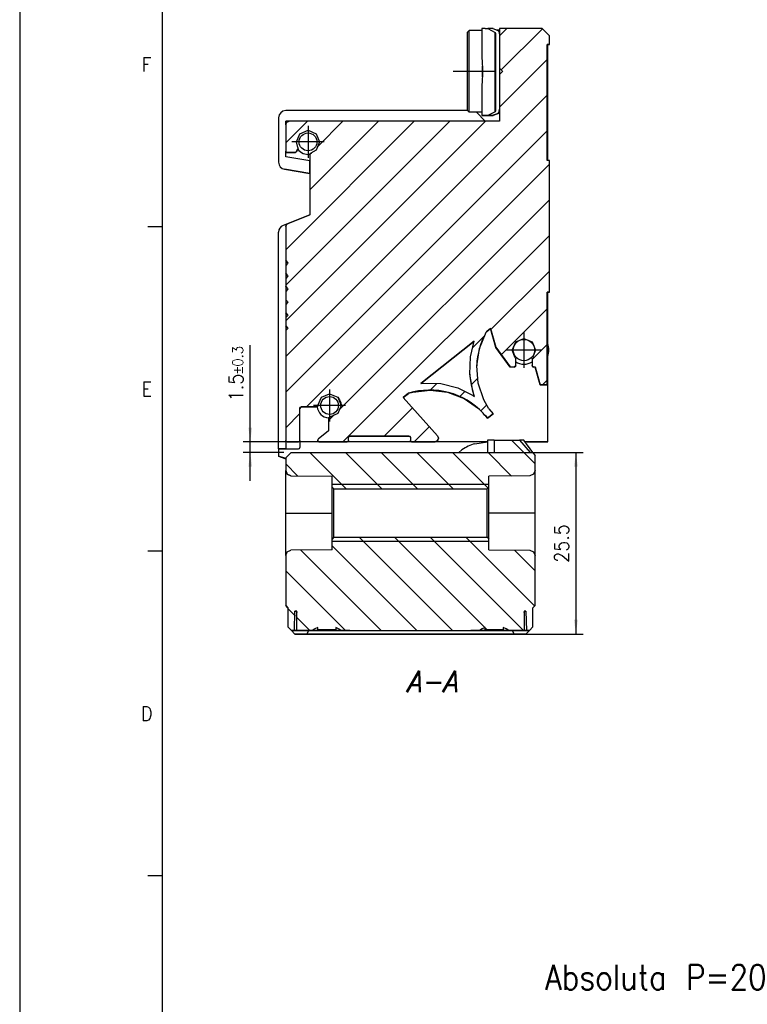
# Model space of a CAD drawing. Header units: millimetres. Extents: x -285 to 1970, y -280 to 203.
# Tile 2 of 33: x -285 to -183, y -93 to 45. Entities that reach past the tile are written whole.
import ezdxf

# ---------------------------------------------------------------- set-up
doc = ezdxf.new("R2010")
doc.units = ezdxf.units.MM
doc.linetypes.add('DOT_CENTER', pattern=[14, 12, -1, 0, -1])
doc.layers.add('1', color=7, linetype='Continuous')
doc.styles.add('CONVERTER_11', font='txt.shx', dxfattribs={"width": 0.9})
doc.styles.add('CONVERTER_14', font='txt.shx', dxfattribs={"width": 0.9, "oblique": 15})
doc.dimstyles.new('ME10_DIM_32', dxfattribs={"dimtxt": 2, "dimasz": 2, "dimexe": 1, "dimexo": 1, "dimgap": 1, "dimtad": 1, "dimdec": 1, "dimdsep": 46, "dimtxsty": 'CONVERTER_11', "dimsah": 1, "dimcen": 0.09, "dimclrd": 2, "dimclre": 2, "dimclrt": 2, "dimadec": 0, "dimazin": 0, "dimtfac": 1, "dimtdec": 4, "dimtix": 1, "dimtmove": 0, "dimatfit": 3, "dimfxl": 1, "dimtolj": 1, "dimtzin": 0, "dimarcsym": 0})
doc.dimstyles.new('ME10_DIM_33', dxfattribs={"dimtxt": 2, "dimasz": 2, "dimexe": 1, "dimexo": 1, "dimgap": 1, "dimtad": 1, "dimdsep": 46, "dimtxsty": 'CONVERTER_11', "dimsah": 1, "dimcen": 0.09, "dimclrd": 2, "dimclre": 2, "dimclrt": 2, "dimadec": 0, "dimazin": 0, "dimtol": 1, "dimtp": 0.3, "dimtm": 0.3, "dimtfac": 0.75, "dimtdec": 1, "dimtix": 1, "dimtmove": 0, "dimatfit": 3, "dimfxl": 1, "dimtolj": 1, "dimtzin": 0, "dimarcsym": 0})
pattern_1 = [(-45, (0, 0), (2.5, 2.5), [])]

# ---------------------------------------------------------------- blocks, each defined once
blk = doc.blocks.new('Marco_a2', base_point=(304.21, -212.02))
at = {"layer": '1', "color": 7, "linetype": 'Continuous'}
blk.add_line((-264.79, 197.98), (-264.79, -212.02), dxfattribs=at)
at = {"layer": '1', "color": 2, "linetype": 'Continuous'}
for p, q in [((-284.79, 79.98), (-284.79, -217.02)), ((-264.79, 15.76), (-266.79, 15.76)), ((-264.79, -29.8), (-266.79, -29.8)), ((-264.79, -75.35), (-266.79, -75.35))]:
    blk.add_line(p, q, dxfattribs=at)
at = {"layer": '1', "color": 2, "char_height": 2, "attachment_point": 4, "line_spacing_factor": 1.20048, "style": 'CONVERTER_11'}
for s, insert in [('F', (-267.69, 38.54)), ('E', (-267.69, -7.02)), ('D', (-267.78, -52.58))]:
    blk.add_mtext(s, dxfattribs=dict(at, insert=insert))
blk = doc.blocks.new('Top', base_point=(304.21, -212.02))
blk.add_blockref('Marco_a2', (304.21, -212.02))
blk = doc.blocks.new('CABEZA__28', base_point=(-247.46, -41.42))
at = {"linetype": 'Continuous'}
h = blk.add_hatch(dxfattribs=at)
h.set_pattern_fill('_USER', color=3, scale=3.535534, angle=-45, pattern_type=0)
h.set_pattern_definition(pattern_1)
h.paths.add_polyline_path([(-218.2, -14.21), (-214.66, -14.21), (-213.15, -15.92), (-212.8, -15.92), (-212.46, -16.38), (-212.46, -18.44), (-212.68, -18.98), (-213.2, -19.19), (-218.96, -19.27), (-218.96, -20.77), (-219.21, -21.02), (-240.71, -21.02), (-240.96, -20.77), (-240.96, -19.27), (-246.72, -19.19), (-247.24, -18.98), (-247.46, -18.44), (-247.46, -16.67), (-246.71, -15.92), (-218.2, -15.92)])
h = blk.add_hatch(dxfattribs=at)
h.set_pattern_fill('_USER', color=3, scale=3.535534, angle=-45, pattern_type=0)
h.set_pattern_definition(pattern_1)
h.paths.add_polyline_path([(-218.96, -28.07), (-218.96, -29.57), (-213.2, -29.65), (-212.68, -29.87), (-212.46, -30.4), (-212.46, -37.42), (-212.76, -37.72), (-212.76, -40.42), (-213.26, -40.92), (-213.69, -40.92), (-213.76, -38.22), (-214.01, -38.22), (-214.01, -40.92), (-216.13, -40.92), (-216.54, -40.68), (-216.95, -40.47), (-216.95, -40.82), (-219.46, -40.82), (-219.46, -40.47), (-219.88, -40.68), (-220.28, -40.92), (-239.63, -40.92), (-240.04, -40.68), (-240.45, -40.47), (-240.45, -40.82), (-242.96, -40.82), (-242.96, -40.47), (-243.38, -40.68), (-243.78, -40.92), (-245.91, -40.92), (-245.91, -38.22), (-246.16, -38.22), (-246.23, -40.92), (-246.66, -40.92), (-247.16, -40.42), (-247.16, -37.72), (-247.46, -37.42), (-247.46, -30.4), (-247.24, -29.87), (-246.72, -29.65), (-240.96, -29.57), (-240.96, -28.07), (-240.71, -27.82), (-219.21, -27.82)])
at = {"color": 7, "linetype": 'Continuous'}
for p, q in [((-219.13, -14.21), (-219.13, -15.92)), ((-218.2, -14.21), (-214.66, -14.21)), ((-218.2, -14.21), (-218.2, -15.92)), ((-214.04, -14.21), (-214.66, -14.21)), ((-214.66, -14.21), (-213.15, -15.92)), ((-212.8, -15.92), (-214.04, -14.21)), ((-246.71, -15.92), (-247.46, -16.67)), ((-246.71, -15.92), (-218.2, -15.92)), ((-213.15, -15.92), (-212.8, -15.92)), ((-212.8, -15.92), (-212.46, -16.38)), ((-212.46, -18.44), (-212.46, -16.38)), ((-247.46, -16.67), (-247.46, -18.44)), ((-247.46, -24.42), (-247.46, -18.44)), ((-247.46, -18.44), (-247.24, -18.98)), ((-247.24, -18.98), (-247.46, -18.44)), ((-247.24, -18.98), (-246.72, -19.19)), ((-246.72, -19.19), (-247.24, -18.98)), ((-246.72, -19.19), (-240.96, -19.27)), ((-246.72, -19.19), (-240.96, -19.27)), ((-240.96, -20.77), (-240.96, -19.27)), ((-213.2, -19.19), (-218.96, -19.27)), ((-213.2, -19.19), (-218.96, -19.27)), ((-218.96, -20.77), (-218.96, -19.27)), ((-212.68, -18.98), (-213.2, -19.19)), ((-212.68, -18.98), (-213.2, -19.19)), ((-212.46, -18.44), (-212.68, -18.98)), ((-212.46, -18.44), (-212.68, -18.98)), ((-212.46, -24.42), (-212.46, -18.44)), ((-240.96, -28.07), (-240.96, -20.77)), ((-240.71, -21.02), (-240.96, -20.77)), ((-240.71, -27.82), (-240.71, -21.02)), ((-240.71, -21.02), (-219.21, -21.02)), ((-219.21, -21.02), (-218.96, -20.77)), ((-219.21, -27.82), (-219.21, -21.02)), ((-218.96, -28.07), (-218.96, -20.77)), ((-247.46, -24.42), (-246.72, -24.42)), ((-247.46, -30.4), (-247.46, -24.42)), ((-246.72, -24.42), (-240.96, -24.42)), ((-213.2, -24.42), (-218.96, -24.42)), ((-212.46, -24.42), (-213.2, -24.42)), ((-212.46, -30.4), (-212.46, -24.42)), ((-240.71, -27.82), (-240.96, -28.07)), ((-240.96, -29.57), (-240.96, -28.07)), ((-240.71, -27.82), (-219.21, -27.82)), ((-219.21, -27.82), (-218.96, -28.07)), ((-218.96, -29.57), (-218.96, -28.07)), ((-247.46, -30.4), (-247.24, -29.87)), ((-247.46, -30.4), (-247.46, -37.42)), ((-247.24, -29.87), (-246.72, -29.65)), ((-240.96, -29.57), (-246.72, -29.65)), ((-218.96, -29.57), (-213.2, -29.65)), ((-213.2, -29.65), (-212.68, -29.87)), ((-212.68, -29.87), (-212.46, -30.4)), ((-212.46, -37.42), (-212.46, -30.4)), ((-247.46, -37.42), (-247.16, -37.72)), ((-247.46, -37.42), (-247.16, -37.72)), ((-247.16, -37.72), (-247.46, -37.42)), ((-247.16, -37.72), (-247.46, -37.42)), ((-247.16, -37.72), (-247.16, -40.42)), ((-246.23, -40.92), (-246.16, -38.22)), ((-246.23, -40.92), (-246.16, -38.22)), ((-246.16, -38.22), (-246.16, -38.22)), ((-245.97, -38.22), (-246.16, -38.22)), ((-246.16, -38.22), (-245.91, -38.22)), ((-245.95, -38.57), (-245.99, -38.92)), ((-245.91, -38.22), (-245.97, -38.22)), ((-245.91, -38.27), (-245.95, -38.57)), ((-245.91, -40.92), (-245.91, -38.22)), ((-214.01, -38.22), (-214.01, -40.92)), ((-214.01, -38.22), (-213.76, -38.22)), ((-213.94, -38.22), (-214.01, -38.22)), ((-213.97, -38.57), (-214.01, -38.27)), ((-213.93, -38.92), (-213.97, -38.57)), ((-213.76, -38.22), (-213.94, -38.22)), ((-213.76, -38.22), (-213.69, -40.92)), ((-213.76, -38.22), (-213.76, -38.22)), ((-213.76, -38.22), (-213.69, -40.92)), ((-212.46, -37.42), (-212.76, -37.72)), ((-212.76, -37.72), (-212.46, -37.42)), ((-212.76, -37.72), (-212.46, -37.42)), ((-212.46, -37.42), (-212.76, -37.72)), ((-212.76, -40.42), (-212.76, -37.72)), ((-245.99, -38.92), (-245.91, -38.92)), ((-245.91, -38.92), (-245.99, -38.92)), ((-214.01, -38.92), (-213.93, -38.92)), ((-246.66, -40.92), (-247.16, -40.42)), ((-247.16, -40.42), (-246.66, -40.92)), ((-247.16, -40.42), (-247.16, -40.42)), ((-246.66, -40.92), (-246.23, -40.92)), ((-244.22, -40.92), (-246.66, -40.92)), ((-246.66, -40.92), (-246.66, -40.92)), ((-246.66, -40.92), (-246.16, -41.42)), ((-246.66, -40.92), (-246.16, -41.42)), ((-246.23, -40.92), (-246.23, -40.92)), ((-246.23, -40.92), (-243.38, -40.92)), ((-246.16, -41.42), (-244.51, -41.42)), ((-213.76, -41.42), (-246.16, -41.42)), ((-245.91, -40.92), (-245.91, -40.92)), ((-245.91, -40.92), (-243.78, -40.92)), ((-244.51, -41.42), (-244.22, -40.92)), ((-243.38, -40.68), (-243.78, -40.92)), ((-242.96, -40.47), (-243.38, -40.68)), ((-242.96, -40.82), (-242.96, -40.47)), ((-240.45, -40.82), (-242.96, -40.82)), ((-241.71, -40.92), (-239.63, -40.92)), ((-240.45, -40.47), (-240.45, -40.82)), ((-240.04, -40.68), (-240.45, -40.47)), ((-239.63, -40.92), (-240.04, -40.68)), ((-239.63, -40.92), (-220.28, -40.92)), ((-219.88, -40.68), (-220.28, -40.92)), ((-219.46, -40.47), (-219.88, -40.68)), ((-219.46, -40.82), (-219.46, -40.47)), ((-216.95, -40.82), (-219.46, -40.82)), ((-218.21, -40.92), (-216.13, -40.92)), ((-216.54, -40.68), (-216.95, -40.47)), ((-216.95, -40.47), (-216.95, -40.82)), ((-216.13, -40.92), (-216.54, -40.68)), ((-216.53, -40.92), (-213.69, -40.92)), ((-216.13, -40.92), (-214.01, -40.92)), ((-215.69, -40.92), (-215.41, -41.42)), ((-213.26, -40.92), (-215.69, -40.92)), ((-215.41, -41.42), (-213.76, -41.42)), ((-214.01, -40.92), (-214.01, -40.92)), ((-213.76, -41.42), (-213.26, -40.92)), ((-213.76, -41.42), (-213.26, -40.92)), ((-213.69, -40.92), (-213.69, -40.92)), ((-213.69, -40.92), (-213.26, -40.92)), ((-212.76, -40.42), (-213.26, -40.92)), ((-213.26, -40.92), (-212.76, -40.42)), ((-213.26, -40.92), (-213.26, -40.92)), ((-212.76, -40.42), (-212.76, -40.42))]:
    blk.add_line(p, q, dxfattribs=at)
for points, knots in [([(-218.2, -14.21), (-218.38, -14.21), (-218.69, -14.21), (-219, -14.21), (-219.13, -14.21)], [0, 0, 0, 0, 0.5416641, 0.9298081, 0.9298081, 0.9298081, 0.9298081]), ([(-245.91, -40.92), (-245.86, -40.92), (-245.76, -40.92), (-245.52, -40.92), (-245.15, -40.92), (-244.63, -40.92), (-244, -40.92), (-243.53, -40.92), (-243.29, -40.92)], [0, 0, 0, 0, 0.133957, 0.319313, 0.708311, 1.23432, 1.879507, 2.622001, 2.622001, 2.622001, 2.622001]), ([(-239.86, -41.42), (-239.89, -41.42), (-240, -41.42), (-240.26, -41.42), (-240.66, -41.42), (-241.19, -41.42), (-241.8, -41.42), (-242.46, -41.42), (-243.11, -41.42), (-243.73, -41.42), (-244.24, -41.42), (-244.68, -41.42), (-244.87, -41.42), (-245.11, -41.42), (-244.87, -41.42), (-244.68, -41.42), (-244.24, -41.42), (-243.73, -41.42), (-243.11, -41.42), (-242.46, -41.42), (-241.8, -41.42), (-241.19, -41.42), (-240.66, -41.42), (-240.26, -41.42), (-240, -41.42), (-239.89, -41.42), (-239.86, -41.42)], [0, 0, 0, 0, 0.088594, 0.348334, 0.761523, 1.3, 1.927071, 2.6, 3.272929, 3.9, 4.438477, 4.851666, 5.111406, 5.2, 5.288594, 5.548334, 5.961523, 6.5, 7.127071, 7.8, 8.472929, 9.1, 9.638477, 10.051666, 10.311407, 10.4, 10.4, 10.4, 10.4]), ([(-244.96, -40.92), (-244.92, -40.92), (-244.78, -40.92), (-244.46, -40.92), (-243.95, -40.92), (-243.3, -40.92), (-242.53, -40.92), (-241.71, -40.92), (-240.89, -40.92), (-240.12, -40.92), (-239.48, -40.92), (-238.93, -40.92), (-238.69, -40.92), (-238.4, -40.92), (-238.69, -40.92), (-238.93, -40.92), (-239.48, -40.92), (-240.12, -40.92), (-240.89, -40.92), (-241.71, -40.92), (-242.53, -40.92), (-243.3, -40.92), (-243.95, -40.92), (-244.46, -40.92), (-244.78, -40.92), (-244.92, -40.92), (-244.96, -40.92)], [0, 0, 0, 0, 0.110742, 0.435417, 0.951904, 1.625, 2.408838, 3.25, 4.091162, 4.875, 5.548096, 6.064583, 6.389258, 6.5, 6.610742, 6.935417, 7.451904, 8.125, 8.908838, 9.75, 10.591162, 11.375, 12.048096, 12.564583, 12.889258, 13, 13, 13, 13]), ([(-244.51, -41.42), (-242.96, -41.42), (-239.79, -41.42), (-234.94, -41.42), (-229.96, -41.42), (-224.97, -41.42), (-220.12, -41.42), (-216.95, -41.42), (-215.41, -41.42)], [0, 0, 0, 0, 4.624775, 9.518238, 14.54789, 19.577542, 24.471006, 29.09578, 29.09578, 29.09578, 29.09578]), ([(-243.78, -40.92), (-243.63, -40.92), (-243.3, -40.92), (-242.8, -40.92), (-242.26, -40.92), (-241.89, -40.92), (-241.71, -40.92)], [0, 0, 0, 0, 0.461686, 0.971482, 1.514173, 2.07356, 2.07356, 2.07356, 2.07356]), ([(-243.29, -40.92), (-241.87, -40.92), (-238.95, -40.92), (-234.51, -40.92), (-229.96, -40.92), (-225.41, -40.92), (-220.96, -40.92), (-218.05, -40.92), (-216.63, -40.92)], [0, 0, 0, 0, 4.261438, 8.739822, 13.327993, 17.916165, 22.394549, 26.655987, 26.655987, 26.655987, 26.655987]), ([(-242.96, -40.82), (-242.76, -40.82), (-242.34, -40.82), (-241.71, -40.82), (-241.07, -40.82), (-240.66, -40.82), (-240.45, -40.82)], [0, 0, 0, 0, 0.610559, 1.25586, 1.901161, 2.51172, 2.51172, 2.51172, 2.51172]), ([(-221.46, -40.92), (-221.42, -40.92), (-221.28, -40.92), (-220.96, -40.92), (-220.45, -40.92), (-219.8, -40.92), (-219.03, -40.92), (-218.21, -40.92), (-217.39, -40.92), (-216.62, -40.92), (-215.98, -40.92), (-215.43, -40.92), (-215.19, -40.92), (-214.9, -40.92), (-215.19, -40.92), (-215.43, -40.92), (-215.98, -40.92), (-216.62, -40.92), (-217.39, -40.92), (-218.21, -40.92), (-219.03, -40.92), (-219.8, -40.92), (-220.45, -40.92), (-220.96, -40.92), (-221.28, -40.92), (-221.42, -40.92), (-221.46, -40.92)], [0, 0, 0, 0, 0.110742, 0.435417, 0.951904, 1.625, 2.408838, 3.25, 4.091162, 4.875, 5.548096, 6.064583, 6.389258, 6.5, 6.610742, 6.935417, 7.451904, 8.125, 8.908838, 9.75, 10.591162, 11.375, 12.048096, 12.564583, 12.889258, 13, 13, 13, 13]), ([(-220.28, -40.92), (-220.13, -40.92), (-219.8, -40.92), (-219.3, -40.92), (-218.76, -40.92), (-218.39, -40.92), (-218.21, -40.92)], [0, 0, 0, 0, 0.461686, 0.971482, 1.514173, 2.07356, 2.07356, 2.07356, 2.07356]), ([(-214.86, -41.42), (-214.89, -41.42), (-215, -41.42), (-215.26, -41.42), (-215.66, -41.42), (-216.19, -41.42), (-216.8, -41.42), (-217.46, -41.42), (-218.11, -41.42), (-218.73, -41.42), (-219.24, -41.42), (-219.68, -41.42), (-219.87, -41.42), (-220.11, -41.42), (-219.87, -41.42), (-219.68, -41.42), (-219.24, -41.42), (-218.73, -41.42), (-218.11, -41.42), (-217.46, -41.42), (-216.8, -41.42), (-216.19, -41.42), (-215.66, -41.42), (-215.26, -41.42), (-215, -41.42), (-214.89, -41.42), (-214.86, -41.42)], [0, 0, 0, 0, 0.088594, 0.348334, 0.761523, 1.3, 1.927071, 2.6, 3.272929, 3.9, 4.438477, 4.851666, 5.111406, 5.2, 5.288594, 5.548334, 5.961523, 6.5, 7.127071, 7.8, 8.472929, 9.1, 9.638477, 10.051666, 10.311407, 10.4, 10.4, 10.4, 10.4]), ([(-219.46, -40.82), (-219.26, -40.82), (-218.84, -40.82), (-218.21, -40.82), (-217.57, -40.82), (-217.16, -40.82), (-216.95, -40.82)], [0, 0, 0, 0, 0.610559, 1.25586, 1.901161, 2.51172, 2.51172, 2.51172, 2.51172]), ([(-216.63, -40.92), (-216.38, -40.92), (-215.92, -40.92), (-215.28, -40.92), (-214.76, -40.92), (-214.4, -40.92), (-214.16, -40.92), (-214.05, -40.92), (-214.01, -40.92)], [0, 0, 0, 0, 0.742494, 1.387681, 1.91369, 2.302688, 2.488044, 2.622001, 2.622001, 2.622001, 2.622001])]:
    blk.add_open_spline(points, degree=3, knots=knots, dxfattribs=at)
at = {"layer": '1', "color": 30, "linetype": 'Continuous'}
for p, q in [((-218.96, -20.42), (-240.96, -20.42)), ((-218.96, -28.42), (-240.96, -28.42))]:
    blk.add_line(p, q, dxfattribs=at)
blk = doc.blocks.new('REGLA__29', base_point=(-248.46, -16.81))
at = {"linetype": 'Continuous'}
h = blk.add_hatch(dxfattribs=at)
h.set_pattern_fill('_USER', color=3, scale=3.535534, angle=45, pattern_type=0)
h.set_pattern_definition([(45, (0, 0), (-2.5, 2.5), [])])
h.paths.add_polyline_path([(-247.31, 30.43), (-247.46, 30.08), (-247.46, 26.38), (-247.4, 26.24), (-247.26, 26.18), (-246.17, 26.18), (-246.03, 26.24), (-246, 26.28), (-245.75, 26.7), (-245.73, 26.8), (-245.75, 26.9), (-245.95, 27.68), (-245.48, 28.83), (-244.33, 29.31), (-243.18, 28.83), (-242.7, 27.68), (-243.18, 26.53), (-243.93, 26.11), (-244.02, 26.06), (-244.06, 26), (-244.06, 17.45), (-247.14, 16.22), (-247.31, 16.11), (-247.46, 15.76), (-247.46, 11.03), (-247.19, 10.75), (-247.16, 10.68), (-247.19, 10.61), (-247.46, 10.34), (-247.46, 9.19), (-247.19, 8.92), (-247.16, 8.85), (-247.19, 8.78), (-247.46, 8.51), (-247.46, 7.36), (-247.19, 7.09), (-247.16, 7.02), (-247.19, 6.95), (-247.46, 6.68), (-247.46, 5.53), (-247.19, 5.26), (-247.16, 5.18), (-247.19, 5.11), (-247.46, 4.84), (-247.46, 3.69), (-247.19, 3.42), (-247.16, 3.35), (-247.19, 3.28), (-247.46, 3.01), (-247.46, 1.86), (-247.19, 1.59), (-247.16, 1.52), (-247.19, 1.45), (-247.46, 1.18), (-247.46, -14.22), (-247.4, -14.36), (-247.26, -14.42), (-245.66, -14.42), (-245.52, -14.36), (-245.46, -14.22), (-245.46, -9.72), (-245.4, -9.58), (-245.26, -9.52), (-243.14, -9.52), (-243, -9.46), (-242.94, -9.32), (-242.46, -8.17), (-241.31, -7.7), (-240.16, -8.17), (-239.69, -9.32), (-240.16, -10.47), (-241.29, -10.95), (-241.43, -11.01), (-241.46, -11.04), (-241.46, -12.87), (-242.89, -14.07), (-242.9, -14.08), (-242.96, -14.22), (-242.9, -14.36), (-242.76, -14.42), (-238.86, -14.42), (-238.72, -14.36), (-238.66, -14.22), (-238.66, -13.82), (-238.6, -13.68), (-238.46, -13.62), (-230.16, -13.62), (-230.02, -13.68), (-229.96, -13.82), (-229.96, -14.22), (-229.9, -14.36), (-229.76, -14.42), (-226.54, -14.42), (-226.18, -14.27), (-226.04, -13.92), (-226.17, -13.59), (-231, -8.21), (-230.24, -7.61), (-229.64, -7.45), (-227.19, -7.16), (-224.74, -7.46), (-222.43, -8.34), (-220.41, -9.75), (-219.74, -10.4), (-219.52, -10.72), (-219.48, -10.69), (-219.14, -11.1), (-218.36, -10.48), (-218.95, -9.78), (-219.66, -8.54), (-220.45, -6.21), (-220.66, -3.75), (-220.28, -1.31), (-219.32, 0.97), (-219.26, 1.07), (-218.73, 1.49), (-217.97, -1.16), (-215.96, -3.92), (-215.39, -3.92), (-215.24, -3.86), (-215.19, -3.72), (-215.19, -2.77), (-215.24, -2.63), (-215.66, -1.54), (-215.18, -0.39), (-214.04, 0.08), (-212.89, -0.39), (-212.41, -1.54), (-212.83, -2.63), (-212.89, -2.77), (-212.89, -3.72), (-212.83, -3.86), (-212.69, -3.92), (-212.47, -3.92), (-211.76, -6.42), (-210.76, -6.42), (-210.76, 6.58), (-210.46, 6.58), (-210.46, 25.08), (-210.76, 25.08), (-210.76, 41.33), (-210.46, 41.33), (-210.46, 42.58), (-211.46, 43.58), (-217.46, 43.58), (-217.46, 38.02), (-217.09, 37.65), (-217.06, 37.58), (-217.09, 37.51), (-217.46, 37.14), (-217.46, 30.58), (-246.96, 30.58)])
h.paths.add_polyline_path([(-221.64, -4.93), (-221.55, -2.5), (-221.01, -0.31), (-228.49, -6.23), (-228.12, -6.19), (-225.69, -6.26), (-223.33, -6.85), (-221.16, -7.93), (-220.95, -8.07), (-221.2, -7.32)], flags=16)
at = {"color": 7, "linetype": 'Continuous'}
for p, q in [((-221.71, 43.33), (-221.96, 43.08)), ((-221.96, 35.79), (-221.96, 43.08)), ((-219.96, 43.33), (-221.71, 43.33)), ((-221.71, 35.71), (-221.71, 43.33)), ((-219.96, 43.58), (-219.96, 40.41)), ((-219.46, 43.58), (-219.96, 43.58)), ((-219.46, 43.58), (-219.08, 43.58)), ((-218.46, 43.58), (-219.08, 43.58)), ((-219.08, 43.58), (-218.06, 43.04)), ((-218.36, 43.58), (-218.46, 43.58)), ((-217.66, 43.27), (-218.46, 43.58)), ((-218.36, 43.54), (-218.36, 43.58)), ((-218.03, 42.99), (-218.06, 43.04)), ((-218.06, 31.92), (-218.06, 43.04)), ((-217.96, 42.87), (-218.03, 42.99)), ((-217.96, 41.58), (-217.96, 42.87)), ((-217.46, 43.37), (-217.93, 43.37)), ((-217.66, 43.27), (-217.56, 43.16)), ((-217.56, 43.16), (-217.5, 43.02)), ((-217.5, 43.02), (-217.49, 42.99)), ((-217.49, 42.99), (-217.46, 42.68)), ((-217.46, 43.58), (-217.46, 38.02)), ((-211.46, 43.58), (-217.46, 43.58)), ((-210.46, 42.58), (-211.46, 43.58)), ((-217.96, 33.38), (-217.96, 41.58)), ((-210.46, 41.33), (-210.46, 42.58)), ((-219.96, 40.41), (-219.96, 40.31)), ((-219.96, 40.31), (-219.95, 39.97)), ((-210.76, 41.33), (-210.46, 41.33)), ((-210.76, 41.33), (-210.46, 41.33)), ((-210.66, 41.32), (-210.76, 41.33)), ((-210.46, 41.33), (-210.76, 41.33)), ((-210.76, 25.08), (-210.76, 41.33)), ((-210.46, 41.33), (-210.66, 41.32)), ((-210.66, 25.08), (-210.66, 41.32)), ((-210.46, 41.33), (-210.46, 41.33)), ((-219.95, 39.97), (-219.87, 38.52)), ((-219.87, 38.52), (-219.86, 38.33)), ((-219.86, 38.33), (-219.86, 36.82)), ((-219.86, 36.82), (-219.86, 38.33)), ((-217.46, 38.02), (-217.09, 37.65)), ((-217.46, 38.02), (-217.46, 37.14)), ((-217.46, 38.02), (-217.46, 38.02)), ((-217.09, 37.65), (-217.46, 38.02)), ((-217.46, 37.14), (-217.09, 37.51)), ((-217.09, 37.65), (-217.06, 37.58)), ((-217.06, 37.58), (-217.09, 37.51)), ((-219.87, 36.63), (-219.95, 35.18)), ((-219.86, 36.82), (-219.87, 36.63)), ((-217.46, 37.14), (-217.46, 30.58)), ((-221.96, 32.08), (-221.96, 35.79)), ((-221.71, 31.83), (-221.71, 35.71)), ((-219.95, 35.18), (-219.96, 34.84)), ((-219.96, 34.84), (-219.96, 34.74)), ((-219.96, 34.74), (-219.96, 31.38)), ((-217.96, 32.08), (-217.96, 33.38)), ((-221.96, 32.07), (-247.46, 32.07)), ((-221.71, 31.83), (-221.96, 32.08)), ((-219.96, 31.83), (-221.71, 31.83)), ((-219.46, 30.58), (-220.71, 31.83)), ((-218.06, 31.92), (-219.08, 31.38)), ((-218.06, 31.92), (-218.03, 31.96)), ((-218.03, 31.96), (-217.96, 32.08)), ((-217.56, 31.8), (-217.66, 31.68)), ((-217.66, 31.68), (-217.56, 31.8)), ((-217.5, 31.94), (-217.56, 31.8)), ((-217.56, 31.8), (-217.5, 31.94)), ((-217.49, 31.96), (-217.5, 31.94)), ((-217.5, 31.94), (-217.49, 31.96)), ((-217.46, 32.27), (-217.49, 31.96)), ((-217.49, 31.96), (-217.46, 32.27)), ((-248.46, 31.07), (-248.46, 24.82)), ((-247.46, 30.08), (-247.46, 30.57)), ((-247.46, 30.57), (-246.97, 30.57)), ((-246.97, 30.57), (-247.46, 30.57)), ((-247.46, 30.08), (-247.31, 30.43)), ((-247.31, 30.43), (-246.96, 30.58)), ((-217.46, 30.58), (-246.96, 30.58)), ((-219.96, 31.38), (-219.72, 31.38)), ((-219.46, 31.38), (-219.96, 31.38)), ((-219.72, 31.38), (-219.96, 31.38)), ((-219.96, 31.38), (-219.46, 31.38)), ((-219.08, 31.38), (-219.46, 31.38)), ((-219.08, 31.38), (-219.46, 31.38)), ((-218.46, 31.38), (-219.08, 31.38)), ((-218.46, 31.38), (-219.06, 31.38)), ((-219.06, 31.38), (-218.46, 31.38)), ((-218.46, 31.38), (-217.66, 31.68)), ((-217.66, 31.68), (-218.36, 31.41)), ((-218.36, 31.38), (-218.36, 31.41)), ((-247.46, 30.08), (-247.46, 26.38)), ((-245.48, 28.83), (-244.33, 29.31)), ((-244.33, 29.31), (-243.18, 28.83)), ((-245.95, 27.68), (-245.48, 28.83)), ((-245.75, 26.9), (-245.95, 27.68)), ((-243.18, 28.83), (-242.7, 27.68)), ((-242.7, 27.68), (-243.18, 26.53)), ((-247.4, 26.24), (-247.46, 26.38)), ((-247.46, 25.59), (-247.46, 26.37)), ((-246, 26.28), (-246.03, 26.24)), ((-246, 26.28), (-245.75, 26.7)), ((-245.77, 26.67), (-246, 26.27)), ((-245.75, 26.7), (-245.77, 26.67)), ((-245.75, 26.9), (-245.73, 26.8)), ((-245.73, 26.8), (-245.75, 26.7)), ((-245.74, 26.74), (-245.75, 26.7)), ((-245.73, 26.79), (-245.74, 26.74)), ((-245.73, 26.8), (-245.73, 26.79)), ((-243.18, 26.53), (-243.93, 26.11)), ((-244.08, 25.03), (-247.46, 25.59)), ((-247.26, 26.18), (-247.4, 26.24)), ((-247.26, 26.18), (-246.17, 26.18)), ((-246.17, 26.17), (-247.26, 26.17)), ((-246.03, 26.24), (-246.17, 26.18)), ((-244.08, 23.26), (-244.08, 25.03)), ((-244.06, 26), (-244.02, 26.06)), ((-244.06, 26), (-244.06, 17.45)), ((-244.02, 26.06), (-243.93, 26.11)), ((-210.46, 25.08), (-210.76, 25.08)), ((-210.46, 6.58), (-210.46, 25.08)), ((-244.08, 23.26), (-247.62, 23.84)), ((-247.62, 23.84), (-244.08, 23.26)), ((-244.08, 23.26), (-244.08, 17.44)), ((-244.08, 17.44), (-247.46, 16.1)), ((-247.14, 16.22), (-244.06, 17.45)), ((-247.46, 16.1), (-247.83, 15.95)), ((-247.46, 15.76), (-247.31, 16.11)), ((-247.46, 16.1), (-247.46, 15.76)), ((-247.46, 15.76), (-247.46, 11.03)), ((-247.31, 16.11), (-247.14, 16.22)), ((-248.46, -15.42), (-248.46, 15.02)), ((-247.46, 11.03), (-247.46, 11.02)), ((-247.46, 11.03), (-247.19, 10.75)), ((-247.19, 10.75), (-247.46, 11.02)), ((-247.46, 11.02), (-247.46, 10.34)), ((-247.19, 10.61), (-247.46, 10.34)), ((-247.46, 10.34), (-247.46, 9.19)), ((-247.19, 10.75), (-247.16, 10.68)), ((-247.19, 10.75), (-247.16, 10.68)), ((-247.16, 10.68), (-247.19, 10.61)), ((-247.19, 8.92), (-247.46, 9.19)), ((-247.46, 9.19), (-247.46, 8.51)), ((-247.46, 9.19), (-247.46, 9.19)), ((-247.46, 9.19), (-247.19, 8.92)), ((-247.19, 8.78), (-247.46, 8.51)), ((-247.46, 8.51), (-247.46, 7.36)), ((-247.19, 8.92), (-247.16, 8.85)), ((-247.19, 8.92), (-247.16, 8.85)), ((-247.16, 8.85), (-247.19, 8.78)), ((-247.46, 7.36), (-247.19, 7.09)), ((-247.46, 7.35), (-247.46, 7.36)), ((-247.19, 7.08), (-247.46, 7.35)), ((-247.46, 7.35), (-247.46, 6.68)), ((-247.19, 6.95), (-247.46, 6.68)), ((-247.19, 7.09), (-247.16, 7.02)), ((-247.19, 7.08), (-247.16, 7.02)), ((-247.16, 7.02), (-247.19, 6.95)), ((-247.46, 6.68), (-247.46, 5.53)), ((-210.76, -6.42), (-210.76, 6.58)), ((-210.76, 6.58), (-210.46, 6.58)), ((-210.66, 6.57), (-210.76, 6.57)), ((-210.46, 6.57), (-210.66, 6.57)), ((-210.66, -14.42), (-210.66, 6.57)), ((-210.46, 6.57), (-210.46, 6.58)), ((-247.46, 5.53), (-247.19, 5.26)), ((-247.46, 5.53), (-247.46, 5.52)), ((-247.19, 5.25), (-247.46, 5.52)), ((-247.46, 5.52), (-247.46, 4.84)), ((-247.19, 5.11), (-247.46, 4.84)), ((-247.46, 4.84), (-247.46, 3.69)), ((-247.19, 5.26), (-247.16, 5.18)), ((-247.19, 5.25), (-247.16, 5.18)), ((-247.16, 5.18), (-247.19, 5.11)), ((-247.46, 3.69), (-247.19, 3.42)), ((-247.46, 3.69), (-247.46, 3.01)), ((-247.19, 3.42), (-247.46, 3.69)), ((-247.46, 3.69), (-247.46, 3.69)), ((-247.19, 3.28), (-247.46, 3.01)), ((-247.46, 3.01), (-247.46, 1.86)), ((-247.19, 3.42), (-247.16, 3.35)), ((-247.19, 3.42), (-247.16, 3.35)), ((-247.16, 3.35), (-247.19, 3.28)), ((-247.46, 1.86), (-247.19, 1.59)), ((-247.46, 1.86), (-247.46, 1.18)), ((-247.19, 1.58), (-247.46, 1.86)), ((-247.46, 1.86), (-247.46, 1.86)), ((-247.19, 1.45), (-247.46, 1.18)), ((-247.19, 1.59), (-247.16, 1.52)), ((-247.19, 1.58), (-247.16, 1.52)), ((-247.16, 1.52), (-247.19, 1.45)), ((-218.73, 1.49), (-219.26, 1.07)), ((-219.26, 1.07), (-218.73, 1.49)), ((-218.73, 1.49), (-217.97, -1.16)), ((-218.73, 1.49), (-218.73, 1.49)), ((-217.97, -1.17), (-218.73, 1.49)), ((-247.46, 1.18), (-247.46, -14.22)), ((-220.28, -1.31), (-219.32, 0.97)), ((-219.32, 0.97), (-219.26, 1.07)), ((-219.26, 1.07), (-219.26, 1.07)), ((-215.18, -0.39), (-214.04, 0.08)), ((-214.04, 0.08), (-212.89, -0.39)), ((-228.49, -6.23), (-221.01, -0.31)), ((-221.01, -0.31), (-228.49, -6.23)), ((-221.55, -2.5), (-221.01, -0.31)), ((-220.66, -3.75), (-220.28, -1.31)), ((-217.97, -1.16), (-217.97, -1.17)), ((-217.97, -1.16), (-215.96, -3.92)), ((-215.96, -3.93), (-217.97, -1.17)), ((-215.66, -1.54), (-215.18, -0.39)), ((-212.89, -0.39), (-212.41, -1.54)), ((-221.64, -4.93), (-221.55, -2.5)), ((-215.24, -2.63), (-215.66, -1.54)), ((-215.24, -2.63), (-215.19, -2.77)), ((-212.89, -2.77), (-212.83, -2.63)), ((-212.41, -1.54), (-212.83, -2.63)), ((-220.45, -6.21), (-220.66, -3.75)), ((-215.96, -3.92), (-215.39, -3.92)), ((-215.96, -3.92), (-215.96, -3.93)), ((-215.39, -3.93), (-215.96, -3.93)), ((-215.24, -3.86), (-215.39, -3.92)), ((-215.19, -3.72), (-215.24, -3.86)), ((-215.19, -3.72), (-215.19, -2.77)), ((-215.19, -3.73), (-215.19, -3.72)), ((-212.89, -2.77), (-212.89, -3.72)), ((-212.83, -3.86), (-212.89, -3.72)), ((-212.89, -3.73), (-212.89, -3.72)), ((-212.69, -3.92), (-212.83, -3.86)), ((-212.69, -3.92), (-212.47, -3.92)), ((-212.47, -3.93), (-212.69, -3.93)), ((-212.47, -3.92), (-212.47, -3.93)), ((-212.47, -3.92), (-211.76, -6.42)), ((-211.76, -6.43), (-212.47, -3.93)), ((-221.2, -7.32), (-221.64, -4.93)), ((-228.49, -6.23), (-228.12, -6.19)), ((-228.12, -6.19), (-225.69, -6.26)), ((-225.69, -6.26), (-223.33, -6.85)), ((-223.33, -6.85), (-221.16, -7.93)), ((-219.66, -8.54), (-220.45, -6.21)), ((-211.76, -6.42), (-211.76, -6.43)), ((-211.76, -6.42), (-210.76, -6.42)), ((-210.76, -6.43), (-211.76, -6.43)), ((-210.76, -6.43), (-210.76, -6.42)), ((-242.94, -9.32), (-242.46, -8.17)), ((-242.46, -8.17), (-241.31, -7.7)), ((-241.31, -7.7), (-240.16, -8.17)), ((-240.17, -8.17), (-239.89, -8.55)), ((-240.16, -8.17), (-239.69, -9.32)), ((-230.24, -7.61), (-231, -8.21)), ((-231, -8.22), (-230.24, -7.62)), ((-226.17, -13.59), (-231, -8.21)), ((-230.24, -7.61), (-229.64, -7.45)), ((-230.24, -7.62), (-230.24, -7.61)), ((-229.64, -7.45), (-227.19, -7.16)), ((-227.19, -7.16), (-224.74, -7.46)), ((-224.74, -7.46), (-222.43, -8.34)), ((-220.95, -8.07), (-221.2, -7.32)), ((-220.95, -8.07), (-221.2, -7.32)), ((-221.16, -7.93), (-220.95, -8.07)), ((-245.46, -9.72), (-245.4, -9.58)), ((-245.4, -9.58), (-245.26, -9.52)), ((-245.26, -9.52), (-243.14, -9.52)), ((-243.14, -9.53), (-245.26, -9.53)), ((-243, -9.46), (-243.14, -9.52)), ((-243.14, -9.53), (-243.06, -9.51)), ((-243.01, -9.49), (-243.06, -9.51)), ((-243, -9.47), (-243.01, -9.49)), ((-242.94, -9.32), (-243, -9.46)), ((-242.98, -9.45), (-243, -9.47)), ((-242.96, -9.42), (-242.98, -9.45)), ((-242.94, -9.38), (-242.96, -9.42)), ((-242.94, -9.33), (-242.94, -9.35)), ((-242.94, -9.35), (-242.94, -9.38)), ((-239.69, -9.32), (-240.16, -10.47)), ((-239.89, -8.55), (-239.74, -8.94)), ((-239.74, -8.94), (-239.69, -9.3)), ((-222.43, -8.34), (-220.41, -9.75)), ((-218.95, -9.78), (-219.66, -8.54)), ((-245.46, -14.22), (-245.46, -9.72)), ((-241.46, -11.04), (-241.43, -11.01)), ((-241.46, -11.04), (-241.46, -12.87)), ((-241.43, -11.01), (-241.29, -10.95)), ((-240.16, -10.47), (-241.29, -10.95)), ((-220.41, -9.75), (-219.74, -10.4)), ((-219.74, -10.4), (-219.74, -10.41)), ((-219.52, -10.72), (-219.74, -10.4)), ((-219.52, -10.72), (-219.74, -10.41)), ((-219.52, -10.72), (-219.48, -10.69)), ((-219.48, -10.69), (-219.52, -10.72)), ((-219.52, -10.72), (-219.52, -10.72)), ((-219.48, -10.69), (-219.48, -10.69)), ((-219.48, -10.69), (-219.14, -11.1)), ((-219.14, -11.1), (-219.48, -10.69)), ((-218.36, -10.48), (-219.14, -11.1)), ((-219.14, -11.1), (-218.36, -10.49)), ((-218.95, -9.78), (-218.36, -10.48)), ((-218.36, -10.48), (-218.36, -10.49)), ((-219.14, -11.1), (-219.14, -11.1)), ((-241.46, -12.87), (-242.89, -14.07)), ((-238.66, -13.82), (-238.6, -13.68)), ((-238.66, -14.22), (-238.66, -13.82)), ((-238.6, -13.68), (-238.46, -13.62)), ((-238.46, -13.62), (-230.16, -13.62)), ((-230.16, -13.63), (-238.46, -13.63)), ((-230.16, -13.62), (-230.02, -13.68)), ((-230.02, -13.68), (-229.96, -13.82)), ((-229.96, -13.82), (-229.96, -14.22)), ((-226.17, -13.59), (-226.04, -13.92)), ((-247.4, -14.36), (-247.46, -14.22)), ((-247.46, -14.23), (-247.46, -15.42)), ((-247.26, -14.42), (-247.4, -14.36)), ((-245.66, -14.42), (-247.26, -14.42)), ((-247.26, -14.43), (-245.66, -14.43)), ((-245.52, -14.36), (-245.66, -14.42)), ((-245.46, -14.22), (-245.52, -14.36)), ((-245.46, -14.23), (-245.46, -14.22)), ((-242.8, -14.42), (-245.46, -14.42)), ((-245.46, -14.42), (-245.46, -15.22)), ((-242.79, -14.42), (-245.46, -14.42)), ((-242.96, -14.22), (-242.9, -14.08)), ((-242.9, -14.36), (-242.96, -14.22)), ((-242.9, -14.08), (-242.89, -14.07)), ((-242.76, -14.42), (-242.9, -14.36)), ((-242.8, -14.42), (-242.76, -14.43)), ((-242.76, -14.42), (-238.86, -14.42)), ((-238.86, -14.43), (-242.76, -14.43)), ((-238.72, -14.36), (-238.86, -14.42)), ((-238.86, -14.43), (-238.82, -14.42)), ((-229.79, -14.42), (-238.83, -14.42)), ((-229.8, -14.42), (-238.82, -14.42)), ((-238.66, -14.22), (-238.72, -14.36)), ((-238.66, -14.23), (-238.66, -14.22)), ((-229.9, -14.36), (-229.96, -14.22)), ((-229.96, -14.23), (-229.96, -14.22)), ((-229.76, -14.42), (-229.9, -14.36)), ((-229.8, -14.42), (-229.76, -14.43)), ((-229.76, -14.42), (-226.54, -14.42)), ((-226.54, -14.43), (-229.76, -14.43)), ((-226.18, -14.27), (-226.54, -14.42)), ((-226.48, -14.42), (-226.54, -14.43)), ((-219.13, -14.42), (-226.49, -14.42)), ((-219.13, -14.42), (-226.48, -14.42)), ((-226.04, -13.92), (-226.18, -14.27)), ((-220.92, -14.71), (-219.13, -14.45)), ((-213.58, -14.42), (-213.88, -14.42)), ((-210.66, -14.42), (-213.88, -14.42)), ((-247.46, -15.42), (-248.46, -15.42)), ((-248.46, -15.42), (-248.46, -16.44)), ((-248.46, -15.42), (-245.66, -15.42)), ((-247.46, -16.79), (-248.46, -16.44)), ((-248.46, -16.44), (-248.24, -16.53)), ((-248.24, -16.53), (-247.46, -16.81)), ((-247.46, -15.42), (-245.66, -15.42)), ((-223.18, -15.92), (-222.73, -15.53))]:
    blk.add_line(p, q, dxfattribs=at)
for centre, radius in [((-244.33, 27.68), 1.25), ((-214.04, -1.54), 1.5), ((-241.31, -9.33), 1.25)]:
    blk.add_circle(centre, radius, dxfattribs=at)
for centre, radius, start, end in [((-247.46, 31.07), 1, 90, 180), ((-247.26, 26.37), 0.2, 179.9651, 270), ((-246.17, 26.37), 0.2, 270, 330), ((-244.33, 27.68), 1.75, 214.8957, 278.7203), ((-247.46, 24.82), 1, 180, 260.7203), ((-247.46, 24.82), 1, 180, 260.7203), ((-247.46, 15.02), 1, 111.6875, 180), ((-210.43, -4.11), 10.24, 149.6434, 178), ((-214.04, -1.54), 3.5, 344.7768, 15.2232), ((-215.39, -3.73), 0.2, 270, 360), ((-214.04, -1.54), 2, 234.9004, 305.0996), ((-212.69, -3.73), 0.2, 180, 270), ((-210.43, -4.11), 11.24, 184.2067, 196.6205), ((-227.22, -17.4), 10.24, 43.0825, 107.1912), ((-245.26, -9.73), 0.2, 90, 180), ((-241.31, -9.33), 1.75, 185.9767, 265.2529), ((-238.46, -13.83), 0.2, 90, 180), ((-230.16, -13.83), 0.2, 0, 90), ((-247.26, -14.23), 0.2, 180, 270), ((-245.66, -14.23), 0.2, 270, 360), ((-242.76, -14.23), 0.2, 180.0005, 259.5152), ((-238.86, -14.23), 0.2, 280.4843, 360), ((-229.76, -14.23), 0.2, 180, 259.5157), ((-226.54, -13.93), 0.5, 276.6258, 0.0005), ((-218.94, -21.42), 7, 106.3636, 122.7272), ((-245.66, -15.22), 0.2, 270.0601, 0.0601), ((-245.66, -15.22), 0.2, 270.0601, 0.0601)]:
    blk.add_arc(centre, radius, start, end, dxfattribs=at)
for points, knots in [([(-219.27, 31.38), (-219.32, 31.38), (-219.38, 31.38), (-219.49, 31.38), (-219.21, 31.38), (-219.12, 31.38), (-219.06, 31.38)], [0, 0, 0, 0, 0.1609869, 0.1786033, 0.3056409, 0.5680932, 0.5680932, 0.5680932, 0.5680932]), ([(-219.06, 31.38), (-219.12, 31.38), (-219.21, 31.38), (-219.49, 31.38), (-219.38, 31.38), (-219.32, 31.38), (-219.27, 31.38)], [0, 0, 0, 0, 0.2624523, 0.3894899, 0.4071063, 0.5680932, 0.5680932, 0.5680932, 0.5680932]), ([(-218.36, 31.38), (-218.36, 31.38), (-218.37, 31.38), (-218.39, 31.38), (-218.43, 31.38), (-218.49, 31.38), (-218.55, 31.38), (-218.64, 31.38), (-218.74, 31.38), (-218.85, 31.38), (-218.98, 31.38), (-219.12, 31.38), (-219.22, 31.38), (-219.27, 31.38)], [0, 0, 0, 0, 0.0086573, 0.0324415, 0.0712655, 0.1250422, 0.1936845, 0.2771052, 0.3752172, 0.4879334, 0.6151666, 0.7568297, 0.9128356, 0.9128356, 0.9128356, 0.9128356]), ([(-219.27, 31.38), (-219.09, 31.38), (-218.79, 31.38), (-218.48, 31.38), (-218.36, 31.38)], [0, 0, 0, 0, 0.5292203, 0.9128354, 0.9128354, 0.9128354, 0.9128354]), ([(-213.58, -14.42), (-213.09, -14.42), (-212.12, -14.42), (-211.14, -14.42), (-210.66, -14.42)], [0, 0, 0, 0, 1.461494, 2.921792, 2.921792, 2.921792, 2.921792])]:
    blk.add_open_spline(points, degree=3, knots=knots, dxfattribs=at)
at = {"layer": '1', "color": 2, "linetype": 'DOT_CENTER'}
for p, q in [((-217.96, 37.58), (-223.96, 37.58)), ((-244.33, 29.93), (-244.33, 25.42)), ((-242.07, 27.68), (-246.58, 27.68)), ((-214.04, 0.96), (-214.04, -4.04)), ((-211.54, -1.54), (-216.54, -1.54)), ((-241.31, -7.07), (-241.31, -11.58)), ((-239.06, -9.33), (-243.57, -9.33))]:
    blk.add_line(p, q, dxfattribs=at)
blk = doc.blocks.new('Regla_G2_cm1340__30', base_point=(-248.46, -41.42))
for name, p in [('REGLA__29', (-248.46, -16.81)), ('CABEZA__28', (-247.46, -41.42))]:
    blk.add_blockref(name, p)
blk = doc.blocks.new('*D73')
at = {"layer": '1', "color": 2, "linetype": 'Continuous'}
for p, q in [((-245.71, -15.92), (-205.73, -15.92)), ((-206.73, -15.92), (-206.73, -41.42)), ((-243.51, -41.42), (-205.73, -41.42))]:
    blk.add_line(p, q, dxfattribs=at)
at = {"layer": '1', "color": 2}
for points in [[(-206.47, -17.92), (-207, -17.92), (-206.73, -15.92)], [(-207, -39.42), (-206.47, -39.42), (-206.73, -41.42)]]:
    blk.add_solid(points, dxfattribs=at)
at = {"layer": '1', "color": 2, "insert": (-207.73, -31.4), "char_height": 2, "attachment_point": 7, "rotation": 90, "line_spacing_factor": 0.60024, "style": 'CONVERTER_11'}
blk.add_mtext('\\C2;\\C2;25.5\\C2;', dxfattribs=at)
blk = doc.blocks.new('*D74')
at = {"layer": '1', "color": 2, "linetype": 'Continuous'}
for p, q in [((-252.44, -14.42), (-252.44, -0.88)), ((-246.66, -14.42), (-253.44, -14.42)), ((-252.44, -15.92), (-252.44, -14.42)), ((-247.71, -15.92), (-253.44, -15.92)), ((-252.44, -19.92), (-252.44, -15.92))]:
    blk.add_line(p, q, dxfattribs=at)
at = {"layer": '1', "color": 2}
for points in [[(-252.7, -12.42), (-252.17, -12.42), (-252.44, -14.42)], [(-252.17, -17.92), (-252.7, -17.92), (-252.44, -15.92)]]:
    blk.add_solid(points, dxfattribs=at)
at = {"layer": '1', "color": 2, "insert": (-253.44, -8.72), "char_height": 2, "attachment_point": 7, "rotation": 90, "line_spacing_factor": 0.60024, "style": 'CONVERTER_11'}
blk.add_mtext('\\C2;1.5\\C2;\\H1.5;{\\Fgdt;`}0.3', dxfattribs=at)
blk = doc.blocks.new('A__38', base_point=(17, 1))
at = {"layer": '1', "color": 2, "style": 'CONVERTER_11', "width": 0.9}
blk.add_text('Absoluta P=20', height=3.5, dxfattribs=at).set_placement((-211.063, -91.343))
blk = doc.blocks.new('A-A__31', base_point=(-228, 1))
blk.add_blockref('Regla_G2_cm1340__30', (-248.458, -41.424))
at = {"layer": '1', "color": 7, "insert": (-227.01, -46.569), "char_height": 3, "attachment_point": 2, "line_spacing_factor": 1.20048, "style": 'CONVERTER_14'}
blk.add_mtext('A-A', dxfattribs=at)
at = {"layer": '1'}
dim = blk.add_linear_dim(base=(-252.435, -15.92), p1=(-245.658, -14.42), p2=(-246.708, -15.92), angle=90, dimstyle='ME10_DIM_33', dxfattribs=at)
dim.commit()
dim.dimension.update_dxf_attribs({"geometry": '*D74', "text_midpoint": (-254.435, -4.802), "text_rotation": 90})
dim = blk.add_linear_dim(base=(-206.735, -15.92), p1=(-244.506, -41.423), p2=(-246.708, -15.92), angle=90, dimstyle='ME10_DIM_32', override={"dimpost": '<>'}, dxfattribs=at)
dim.commit()
dim.dimension.update_dxf_attribs({"geometry": '*D73', "text_midpoint": (-208.735, -28.672), "text_rotation": 90})

msp = doc.modelspace()

# ---------------------------------------------------------------- block references
for name, p in [('Top', (304.21, -212.02)), ('A__38', (17, 1)), ('A-A__31', (-228, 1))]:
    msp.add_blockref(name, p)

doc.saveas('drawing.dxf')
